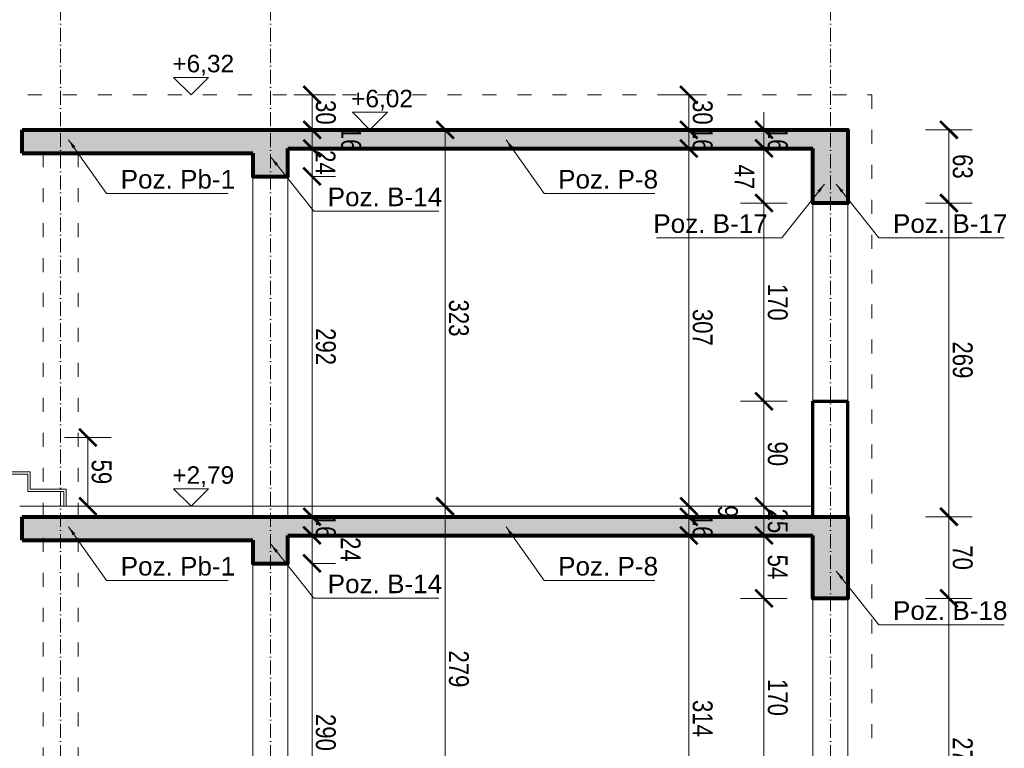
# Model space of a CAD drawing. Header units: inches. Extents: x 201967 to 338763, y -32705 to 30884.
# Tile 12 of 236: x 320912 to 321756, y -22429 to -21803. Entities that reach past the tile are written whole.
import ezdxf
from ezdxf.enums import TextEntityAlignment as Align

# ---------------------------------------------------------------- set-up
doc = ezdxf.new("R2010")
doc.units = ezdxf.units.IN
doc.header["$MEASUREMENT"] = 0
doc.linetypes.add('ACAD_ISO03W100', pattern=[30, 12, -18])
doc.linetypes.add('ACAD_ISO10W100', pattern=[18, 12, -3, 0, -3])
for name, color, linetype, lineweight in [('00 b ŚCIANY nowe-zamurowania', 242, 'Continuous', 70), ('01 a KONSTRUKCJA żelbet', 94, 'Continuous', 80), ('01h3 KONSTRUKCJA pozycje słupy', 252, 'Continuous', 13), ('11 OSIE ściany', 2, 'ACAD_ISO10W100', 5), ('12 PRZERYWANE 1', 73, 'ACAD_ISO03W100', 9), ('20 KRESKOWANIE ścian', 63, 'Continuous', 5), ('30 WIDOK 1 005', 5, 'Continuous', 5), ('50 OPIS 1', 130, 'Continuous', 9), ('90 WYMIAR', 155, 'Continuous', 9)]:
    doc.layers.add(name, color=color, linetype=linetype, lineweight=lineweight)
doc.styles.add('100 arial', font='arial.ttf', dxfattribs={"width": 0.8, "height": 17})
doc.styles.add('OPIS', font='arial.ttf')
doc.styles.add('RomanS', font='romans.shx')
doc.styles.add('WYMIAR-50 (15pkt) arial', font='arial.ttf', dxfattribs={"height": 15})
doc.dimstyles.new('100', dxfattribs={"dimscale": 10, "dimtxt": 17, "dimasz": 1.5, "dimexe": 2, "dimexo": 2, "dimgap": 0.3, "dimtad": 1, "dimdec": 1, "dimrnd": 0.5, "dimdsep": 46, "dimtxsty": '100 arial', "dimblk": 'ARCHTICK', "dimcen": 10, "dimclrd": 256, "dimclre": 256, "dimclrt": 256, "dimadec": 0, "dimazin": 0, "dimtfac": 1, "dimtdec": 1, "dimtix": 1, "dimtmove": 1, "dimatfit": 3, "dimfxl": 2, "dimfxlon": 1, "dimtolj": 1, "dimarcsym": 0})
doc.dimstyles.new('DIM100txt12', dxfattribs={"dimtxt": 12, "dimasz": 1.05, "dimexe": 0, "dimexo": 8, "dimgap": 4, "dimtad": 1, "dimdec": 7, "dimrnd": 0.5, "dimdsep": 46, "dimtxsty": 'RomanS', "dimblk1": 'DIM', "dimblk2": 'DIM', "dimsah": 1, "dimcen": 0.09, "dimse1": 1, "dimse2": 1, "dimclrt": 256, "dimadec": 1, "dimazin": 0, "dimtfac": 1, "dimtdec": 7, "dimtix": 1, "dimtofl": 0, "dimtmove": 2, "dimatfit": 3, "dimfxl": 1, "dimtolj": 1, "dimtzin": 0, "dimarcsym": 0})
pattern_1 = [(45, (-3795.3814, -12239.668), (-5.303301, 5.303301), []), (45, (-3790.078, -12239.668), (-5.303301, 5.303301), [3.75, -1.875])]

# ---------------------------------------------------------------- blocks, each defined once
blk = doc.blocks.new('_ARCHTICK')
at = {"color": 0, "linetype": 'ByBlock', "const_width": 0.15}
blk.add_lwpolyline([(-0.5, -0.5), (0.5, 0.5)], dxfattribs=at)
blk = doc.blocks.new('*D2577')
at = {"layer": '90 WYMIAR', "lineweight": -2, "transparency": 16777216}
for p, q in [((-101.28, -16), (-141.28, -16)), ((-121.28, -330), (-121.28, -16)), ((-101.28, -330), (-141.28, -330))]:
    blk.add_line(p, q, dxfattribs=at)
at = {"layer": 'Defpoints', "color": 0, "transparency": 16777216}
for p in [(-121.28, -16), (-15, -16), (18.64, -330)]:
    blk.add_point(p, dxfattribs=at)
at = {"layer": '90 WYMIAR', "lineweight": -2, "transparency": 16777216, "xscale": 15, "yscale": 15, "zscale": 15}
for p, rotation in [((-121.28, -16), 90), ((-121.28, -330), 270)]:
    blk.add_blockref('_ARCHTICK', p, dxfattribs=dict(at, rotation=rotation))
at = {"layer": '90 WYMIAR', "transparency": 16777216, "insert": (-109.59, -173), "char_height": 17, "attachment_point": 5, "rotation": 270, "style": '100 arial'}
blk.add_mtext('\\A1;314', dxfattribs=at)
blk = doc.blocks.new('*D2578')
at = {"layer": '90 WYMIAR', "lineweight": -2, "transparency": 16777216}
for p, q in [((-121.28, 0), (-121.28, 15)), ((-101.28, 0), (-141.28, 0)), ((-121.28, -16), (-121.28, 0)), ((-101.28, -16), (-141.28, -16)), ((-121.28, -16), (-121.28, -31))]:
    blk.add_line(p, q, dxfattribs=at)
at = {"layer": 'Defpoints', "color": 0, "transparency": 16777216}
for p in [(-15, 0), (-121.28, 0), (-15, -16)]:
    blk.add_point(p, dxfattribs=at)
at = {"layer": '90 WYMIAR', "lineweight": -2, "transparency": 16777216, "xscale": 15, "yscale": 15, "zscale": 15}
for p, rotation in [((-121.28, 0), 270), ((-121.28, -16), 90)]:
    blk.add_blockref('_ARCHTICK', p, dxfattribs=dict(at, rotation=rotation))
at = {"layer": '90 WYMIAR', "transparency": 16777216, "insert": (-109.6, -8), "char_height": 17, "attachment_point": 5, "rotation": 270, "style": '100 arial'}
blk.add_mtext('\\A1;16', dxfattribs=at)
blk = doc.blocks.new('*D2592')
at = {"layer": '90 WYMIAR', "lineweight": -2, "transparency": 16777216}
for p, q in [((-101.28, 316), (-141.28, 316)), ((-121.28, 9), (-121.28, 316)), ((-101.28, 9), (-141.28, 9))]:
    blk.add_line(p, q, dxfattribs=at)
at = {"layer": 'Defpoints', "color": 0, "transparency": 16777216}
for p in [(-121.28, 316), (-15, 316), (-15, 9)]:
    blk.add_point(p, dxfattribs=at)
at = {"layer": '90 WYMIAR', "lineweight": -2, "transparency": 16777216, "xscale": 15, "yscale": 15, "zscale": 15}
for p, rotation in [((-121.28, 316), 90), ((-121.28, 9), 270)]:
    blk.add_blockref('_ARCHTICK', p, dxfattribs=dict(at, rotation=rotation))
at = {"layer": '90 WYMIAR', "transparency": 16777216, "insert": (-109.59, 162.5), "char_height": 17, "attachment_point": 5, "rotation": 270, "style": '100 arial'}
blk.add_mtext('\\A1;307', dxfattribs=at)
blk = doc.blocks.new('*U1124')
blk.add_lwpolyline([(-15, 15), (0, 0), (15, 15), (-15, 15)])
at = {"style": 'WYMIAR-50 (15pkt) arial', "flags": 8}
blk.add_attdef('DETAIL#', text='', height=15, dxfattribs=at).set_placement((-16.14, 14.82), align=Align.BOTTOM_LEFT)
blk = doc.blocks.new('*D2579')
at = {"layer": '90 WYMIAR', "lineweight": -2, "transparency": 16777216}
for p, q in [((-121.28, 332), (-121.28, 347)), ((-101.28, 332), (-141.28, 332)), ((-121.28, 316), (-121.28, 332)), ((-101.28, 316), (-141.28, 316)), ((-121.28, 316), (-121.28, 301))]:
    blk.add_line(p, q, dxfattribs=at)
at = {"layer": 'Defpoints', "color": 0, "transparency": 16777216}
for p in [(-121.28, 332), (15, 332), (-15, 316)]:
    blk.add_point(p, dxfattribs=at)
at = {"layer": '90 WYMIAR', "lineweight": -2, "transparency": 16777216, "xscale": 15, "yscale": 15, "zscale": 15}
for p, rotation in [((-121.28, 332), 270), ((-121.28, 316), 90)]:
    blk.add_blockref('_ARCHTICK', p, dxfattribs=dict(at, rotation=rotation))
at = {"layer": '90 WYMIAR', "transparency": 16777216, "insert": (-109.6, 324), "char_height": 17, "attachment_point": 5, "rotation": 270, "style": '100 arial'}
blk.add_mtext('\\A1;16', dxfattribs=at)
blk = doc.blocks.new('*D2581')
at = {"layer": '90 WYMIAR', "lineweight": -2, "transparency": 16777216}
for p, q in [((-36.9, -70), (-76.9, -70)), ((-56.9, -240), (-56.9, -70)), ((-36.9, -240), (-76.9, -240))]:
    blk.add_line(p, q, dxfattribs=at)
at = {"layer": 'Defpoints', "color": 0, "transparency": 16777216}
for p in [(-56.9, -70), (-15, -70), (-15, -240)]:
    blk.add_point(p, dxfattribs=at)
at = {"layer": '90 WYMIAR', "lineweight": -2, "transparency": 16777216, "xscale": 15, "yscale": 15, "zscale": 15}
for p, rotation in [((-56.9, -70), 90), ((-56.9, -240), 270)]:
    blk.add_blockref('_ARCHTICK', p, dxfattribs=dict(at, rotation=rotation))
at = {"layer": '90 WYMIAR', "transparency": 16777216, "insert": (-45.22, -155), "char_height": 17, "attachment_point": 5, "rotation": 270, "style": '100 arial'}
blk.add_mtext('\\A1;170', dxfattribs=at)
blk = doc.blocks.new('*D2582')
at = {"layer": '90 WYMIAR', "lineweight": -2, "transparency": 16777216}
for p, q in [((-36.9, -16), (-76.9, -16)), ((-56.9, -70), (-56.9, -16)), ((-36.9, -70), (-76.9, -70))]:
    blk.add_line(p, q, dxfattribs=at)
at = {"layer": 'Defpoints', "color": 0, "transparency": 16777216}
for p in [(-56.9, -16), (-15, -16), (-15, -70)]:
    blk.add_point(p, dxfattribs=at)
at = {"layer": '90 WYMIAR', "lineweight": -2, "transparency": 16777216, "xscale": 15, "yscale": 15, "zscale": 15}
for p, rotation in [((-56.9, -16), 90), ((-56.9, -70), 270)]:
    blk.add_blockref('_ARCHTICK', p, dxfattribs=dict(at, rotation=rotation))
at = {"layer": '90 WYMIAR', "transparency": 16777216, "insert": (-45.25, -43), "char_height": 17, "attachment_point": 5, "rotation": 270, "style": '100 arial'}
blk.add_mtext('\\A1;54', dxfattribs=at)
blk = doc.blocks.new('*D2583')
at = {"layer": '90 WYMIAR', "lineweight": -2, "transparency": 16777216}
for p, q in [((-56.9, 9), (-56.9, 24)), ((-36.9, 9), (-76.9, 9)), ((-56.9, -16), (-56.9, 9)), ((-36.9, -16), (-76.9, -16)), ((-56.9, -16), (-56.9, -31))]:
    blk.add_line(p, q, dxfattribs=at)
at = {"layer": 'Defpoints', "color": 0, "transparency": 16777216}
for p in [(-56.9, 9), (-15, 9), (-15, -16)]:
    blk.add_point(p, dxfattribs=at)
at = {"layer": '90 WYMIAR', "lineweight": -2, "transparency": 16777216, "xscale": 15, "yscale": 15, "zscale": 15}
for p, rotation in [((-56.9, 9), 270), ((-56.9, -16), 90)]:
    blk.add_blockref('_ARCHTICK', p, dxfattribs=dict(at, rotation=rotation))
at = {"layer": '90 WYMIAR', "transparency": 16777216, "insert": (-45.22, -3.5), "char_height": 17, "attachment_point": 5, "rotation": 270, "style": '100 arial'}
blk.add_mtext('\\A1;25', dxfattribs=at)
blk = doc.blocks.new('*D2593')
at = {"layer": '90 WYMIAR', "lineweight": -2, "transparency": 16777216}
for p, q in [((-36.9, 99.1), (-76.9, 99.1)), ((-56.9, 9), (-56.9, 99.1)), ((-36.9, 9), (-76.9, 9))]:
    blk.add_line(p, q, dxfattribs=at)
at = {"layer": 'Defpoints', "color": 0, "transparency": 16777216}
for p in [(-56.9, 99.1), (-15, 99.1), (-15, 9)]:
    blk.add_point(p, dxfattribs=at)
at = {"layer": '90 WYMIAR', "lineweight": -2, "transparency": 16777216, "xscale": 15, "yscale": 15, "zscale": 15}
for p, rotation in [((-56.9, 99.1), 90), ((-56.9, 9), 270)]:
    blk.add_blockref('_ARCHTICK', p, dxfattribs=dict(at, rotation=rotation))
at = {"layer": '90 WYMIAR', "transparency": 16777216, "insert": (-45.22, 54.05), "char_height": 17, "attachment_point": 5, "rotation": 270, "style": '100 arial'}
blk.add_mtext('\\A1;90', dxfattribs=at)
blk = doc.blocks.new('*D2594')
at = {"layer": '90 WYMIAR', "lineweight": -2, "transparency": 16777216}
for p, q in [((-36.9, 269.1), (-76.9, 269.1)), ((-56.9, 99.1), (-56.9, 269.1)), ((-36.9, 99.1), (-76.9, 99.1))]:
    blk.add_line(p, q, dxfattribs=at)
at = {"layer": 'Defpoints', "color": 0, "transparency": 16777216}
for p in [(-56.9, 269.1), (-15, 269.1), (-15, 99.1)]:
    blk.add_point(p, dxfattribs=at)
at = {"layer": '90 WYMIAR', "lineweight": -2, "transparency": 16777216, "xscale": 15, "yscale": 15, "zscale": 15}
for p, rotation in [((-56.9, 269.1), 90), ((-56.9, 99.1), 270)]:
    blk.add_blockref('_ARCHTICK', p, dxfattribs=dict(at, rotation=rotation))
at = {"layer": '90 WYMIAR', "transparency": 16777216, "insert": (-45.22, 184.1), "char_height": 17, "attachment_point": 5, "rotation": 270, "style": '100 arial'}
blk.add_mtext('\\A1;170', dxfattribs=at)
blk = doc.blocks.new('*D2584')
at = {"layer": '90 WYMIAR', "lineweight": -2, "transparency": 16777216}
for p, q in [((-36.9, 316), (-76.9, 316)), ((-56.9, 269.1), (-56.9, 316)), ((-36.9, 269.1), (-76.9, 269.1))]:
    blk.add_line(p, q, dxfattribs=at)
at = {"layer": 'Defpoints', "color": 0, "transparency": 16777216}
for p in [(-56.9, 316), (-15, 316), (-15, 269.1)]:
    blk.add_point(p, dxfattribs=at)
at = {"layer": '90 WYMIAR', "lineweight": -2, "transparency": 16777216, "xscale": 15, "yscale": 15, "zscale": 15}
for p, rotation in [((-56.9, 316), 90), ((-56.9, 269.1), 270)]:
    blk.add_blockref('_ARCHTICK', p, dxfattribs=dict(at, rotation=rotation))
at = {"layer": '90 WYMIAR', "transparency": 16777216, "insert": (-73.62, 291.6), "char_height": 17, "attachment_point": 5, "rotation": 270, "style": '100 arial'}
blk.add_mtext('\\A1;47', dxfattribs=at)
blk = doc.blocks.new('*D2585')
at = {"layer": '90 WYMIAR', "lineweight": -2, "transparency": 16777216}
for p, q in [((-56.9, 332), (-56.9, 347)), ((-36.9, 332), (-76.9, 332)), ((-56.9, 316), (-56.9, 332)), ((-36.9, 316), (-76.9, 316)), ((-56.9, 316), (-56.9, 301))]:
    blk.add_line(p, q, dxfattribs=at)
at = {"layer": 'Defpoints', "color": 0, "transparency": 16777216}
for p in [(-56.9, 332), (-15, 332), (-15, 316)]:
    blk.add_point(p, dxfattribs=at)
at = {"layer": '90 WYMIAR', "lineweight": -2, "transparency": 16777216, "xscale": 15, "yscale": 15, "zscale": 15}
for p, rotation in [((-56.9, 332), 270), ((-56.9, 316), 90)]:
    blk.add_blockref('_ARCHTICK', p, dxfattribs=dict(at, rotation=rotation))
at = {"layer": '90 WYMIAR', "transparency": 16777216, "insert": (-45.22, 324), "char_height": 17, "attachment_point": 5, "rotation": 270, "style": '100 arial'}
blk.add_mtext('\\A1;16', dxfattribs=at)
blk = doc.blocks.new('*D2595')
at = {"layer": '90 WYMIAR', "lineweight": -2, "transparency": 16777216}
for p, q in [((-111.92, 362), (-141.28, 362)), ((-121.28, 332), (-121.28, 362)), ((-101.28, 332), (-141.28, 332))]:
    blk.add_line(p, q, dxfattribs=at)
at = {"layer": 'Defpoints', "color": 0, "transparency": 16777216}
for p in [(-121.28, 362), (-91.92, 362), (15, 332)]:
    blk.add_point(p, dxfattribs=at)
at = {"layer": '90 WYMIAR', "lineweight": -2, "transparency": 16777216, "xscale": 15, "yscale": 15, "zscale": 15}
for p, rotation in [((-121.28, 362), 90), ((-121.28, 332), 270)]:
    blk.add_blockref('_ARCHTICK', p, dxfattribs=dict(at, rotation=rotation))
at = {"layer": '90 WYMIAR', "transparency": 16777216, "insert": (-109.59, 347), "char_height": 17, "attachment_point": 5, "rotation": 270, "style": '100 arial'}
blk.add_mtext('\\A1;30', dxfattribs=at)
blk = doc.blocks.new('*D2586')
at = {"layer": '90 WYMIAR', "lineweight": -2, "transparency": 16777216}
for p, q in [((-101.28, 9), (-141.28, 9)), ((-121.28, 0), (-121.28, 9)), ((-101.28, 0), (-141.28, 0))]:
    blk.add_line(p, q, dxfattribs=at)
at = {"layer": 'Defpoints', "color": 0, "transparency": 16777216}
for p in [(-121.28, 9), (-15, 9), (-15, 0)]:
    blk.add_point(p, dxfattribs=at)
at = {"layer": '90 WYMIAR', "lineweight": -2, "transparency": 16777216, "xscale": 15, "yscale": 15, "zscale": 15}
for p, rotation in [((-121.28, 9), 90), ((-121.28, 0), 270)]:
    blk.add_blockref('_ARCHTICK', p, dxfattribs=dict(at, rotation=rotation))
at = {"layer": '90 WYMIAR', "transparency": 16777216, "insert": (-87.92, 4.5), "char_height": 17, "attachment_point": 5, "rotation": 270, "style": '100 arial'}
blk.add_mtext('\\A1;9', dxfattribs=at)
blk = doc.blocks.new('*D2587')
at = {"layer": '90 WYMIAR', "lineweight": -2, "transparency": 16777216}
for p, q in [((-350.27, 9), (-310.27, 9)), ((-330.27, 9), (-330.27, -270)), ((-350.27, -270), (-310.27, -270))]:
    blk.add_line(p, q, dxfattribs=at)
at = {"layer": 'Defpoints', "color": 0, "transparency": 16777216}
for p in [(-548.02, 9), (-548.02, -270), (-330.27, -270)]:
    blk.add_point(p, dxfattribs=at)
at = {"layer": '90 WYMIAR', "lineweight": -2, "transparency": 16777216, "xscale": 15, "yscale": 15, "zscale": 15}
for p, rotation in [((-330.27, 9), 90), ((-330.27, -270), 270)]:
    blk.add_blockref('_ARCHTICK', p, dxfattribs=dict(at, rotation=rotation))
at = {"layer": '90 WYMIAR', "transparency": 16777216, "insert": (-318.59, -130.5), "char_height": 17, "attachment_point": 5, "rotation": 270, "style": '100 arial'}
blk.add_mtext('\\A1;279', dxfattribs=at)
blk = doc.blocks.new('*D2588')
at = {"layer": '90 WYMIAR', "lineweight": -2, "transparency": 16777216}
for p, q in [((-350.27, 332), (-310.27, 332)), ((-330.27, 9), (-330.27, 332)), ((-350.27, 9), (-310.27, 9))]:
    blk.add_line(p, q, dxfattribs=at)
at = {"layer": 'Defpoints', "color": 0, "transparency": 16777216}
for p in [(-675, 332), (-330.27, 332), (-548.02, 9)]:
    blk.add_point(p, dxfattribs=at)
at = {"layer": '90 WYMIAR', "lineweight": -2, "transparency": 16777216, "xscale": 15, "yscale": 15, "zscale": 15}
for p, rotation in [((-330.27, 332), 90), ((-330.27, 9), 270)]:
    blk.add_blockref('_ARCHTICK', p, dxfattribs=dict(at, rotation=rotation))
at = {"layer": '90 WYMIAR', "transparency": 16777216, "insert": (-318.58, 170.5), "char_height": 17, "attachment_point": 5, "rotation": 270, "style": '100 arial'}
blk.add_mtext('\\A1;323', dxfattribs=at)
blk = doc.blocks.new('*D2596')
at = {"layer": '90 WYMIAR', "lineweight": -2, "transparency": 16777216}
for p, q in [((-656.55, 68), (-616.55, 68)), ((-636.55, 68), (-636.55, 9)), ((-636.55, 9), (-616.55, 9))]:
    blk.add_line(p, q, dxfattribs=at)
at = {"layer": 'Defpoints', "color": 0, "transparency": 16777216}
for p in [(-748.12, 68), (-645, 9), (-636.55, 9)]:
    blk.add_point(p, dxfattribs=at)
at = {"layer": '90 WYMIAR', "lineweight": -2, "transparency": 16777216, "xscale": 15, "yscale": 15, "zscale": 15}
for p, rotation in [((-636.55, 68), 90), ((-636.55, 9), 270)]:
    blk.add_blockref('_ARCHTICK', p, dxfattribs=dict(at, rotation=rotation))
at = {"layer": '90 WYMIAR', "transparency": 16777216, "insert": (-624.87, 38.5), "char_height": 17, "attachment_point": 5, "rotation": 270, "style": '100 arial'}
blk.add_mtext('\\A1;59', dxfattribs=at)
blk = doc.blocks.new('*D2597')
at = {"layer": '90 WYMIAR', "lineweight": -2, "transparency": 16777216}
for p, q in [((81.66, 332), (121.66, 332)), ((101.66, 269.1), (101.66, 332)), ((81.66, 269.1), (121.66, 269.1))]:
    blk.add_line(p, q, dxfattribs=at)
at = {"layer": 'Defpoints', "color": 0, "transparency": 16777216}
for p in [(15, 332), (101.66, 332), (15, 269.1)]:
    blk.add_point(p, dxfattribs=at)
at = {"layer": '90 WYMIAR', "lineweight": -2, "transparency": 16777216, "xscale": 15, "yscale": 15, "zscale": 15}
for p, rotation in [((101.66, 332), 90), ((101.66, 269.1), 270)]:
    blk.add_blockref('_ARCHTICK', p, dxfattribs=dict(at, rotation=rotation))
at = {"layer": '90 WYMIAR', "transparency": 16777216, "insert": (113.34, 300.55), "char_height": 17, "attachment_point": 5, "rotation": 270, "style": '100 arial'}
blk.add_mtext('\\A1;63', dxfattribs=at)
blk = doc.blocks.new('*D2598')
at = {"layer": '90 WYMIAR', "lineweight": -2, "transparency": 16777216}
for p, q in [((81.66, 269.1), (121.66, 269.1)), ((101.66, 269.1), (101.66, 0)), ((81.66, 0), (121.66, 0))]:
    blk.add_line(p, q, dxfattribs=at)
at = {"layer": 'Defpoints', "color": 0, "transparency": 16777216}
for p in [(15, 269.1), (15, 0), (101.66, 0)]:
    blk.add_point(p, dxfattribs=at)
at = {"layer": '90 WYMIAR', "lineweight": -2, "transparency": 16777216, "xscale": 15, "yscale": 15, "zscale": 15}
for p, rotation in [((101.66, 269.1), 90), ((101.66, 0), 270)]:
    blk.add_blockref('_ARCHTICK', p, dxfattribs=dict(at, rotation=rotation))
at = {"layer": '90 WYMIAR', "transparency": 16777216, "insert": (113.34, 134.55), "char_height": 17, "attachment_point": 5, "rotation": 270, "style": '100 arial'}
blk.add_mtext('\\A1;269', dxfattribs=at)
blk = doc.blocks.new('*D2599')
at = {"layer": '90 WYMIAR', "lineweight": -2, "transparency": 16777216}
for p, q in [((81.66, 0), (121.66, 0)), ((101.66, 0), (101.66, -70)), ((81.66, -70), (121.66, -70))]:
    blk.add_line(p, q, dxfattribs=at)
at = {"layer": 'Defpoints', "color": 0, "transparency": 16777216}
for p in [(15, 0), (15, -70), (101.66, -70)]:
    blk.add_point(p, dxfattribs=at)
at = {"layer": '90 WYMIAR', "lineweight": -2, "transparency": 16777216, "xscale": 15, "yscale": 15, "zscale": 15}
for p, rotation in [((101.66, 0), 90), ((101.66, -70), 270)]:
    blk.add_blockref('_ARCHTICK', p, dxfattribs=dict(at, rotation=rotation))
at = {"layer": '90 WYMIAR', "transparency": 16777216, "insert": (113.34, -35), "char_height": 17, "attachment_point": 5, "rotation": 270, "style": '100 arial'}
blk.add_mtext('\\A1;70', dxfattribs=at)
blk = doc.blocks.new('*D2600')
at = {"layer": '90 WYMIAR', "lineweight": -2, "transparency": 16777216}
for p, q in [((81.66, -70), (121.66, -70)), ((101.66, -70), (101.66, -340)), ((81.66, -340), (121.66, -340))]:
    blk.add_line(p, q, dxfattribs=at)
at = {"layer": 'Defpoints', "color": 0, "transparency": 16777216}
for p in [(15, -70), (0, -340), (101.66, -340)]:
    blk.add_point(p, dxfattribs=at)
at = {"layer": '90 WYMIAR', "lineweight": -2, "transparency": 16777216, "xscale": 15, "yscale": 15, "zscale": 15}
for p, rotation in [((101.66, -70), 90), ((101.66, -340), 270)]:
    blk.add_blockref('_ARCHTICK', p, dxfattribs=dict(at, rotation=rotation))
at = {"layer": '90 WYMIAR', "transparency": 16777216, "insert": (113.34, -205), "char_height": 17, "attachment_point": 5, "rotation": 270, "style": '100 arial'}
blk.add_mtext('\\A1;270', dxfattribs=at)
blk = doc.blocks.new('DIM')
for p, q in [((0, -13), (0, 13)), ((8, 0), (-8, 0))]:
    blk.add_line(p, q)
at = {"const_width": 1.71}
blk.add_lwpolyline([(5.71, 5.71), (-5.71, -5.71)], dxfattribs=at)
blk = doc.blocks.new('*D2590')
at = {"layer": '90 WYMIAR', "lineweight": -2, "transparency": 16777216}
for p, q in [((-444.35, 0), (-444.35, 15)), ((-445, 0), (-424.35, 0)), ((-444.35, 0), (-444.35, -16)), ((-445, -16), (-424.35, -16)), ((-444.35, -16), (-444.35, -31))]:
    blk.add_line(p, q, dxfattribs=at)
at = {"layer": 'Defpoints', "color": 0, "transparency": 16777216}
for p in [(-465, 0), (-465, -16), (-444.35, -16)]:
    blk.add_point(p, dxfattribs=at)
at = {"layer": '90 WYMIAR', "lineweight": -2, "transparency": 16777216, "xscale": 15, "yscale": 15, "zscale": 15}
for p, rotation in [((-444.35, 0), 270), ((-444.35, -16), 90)]:
    blk.add_blockref('_ARCHTICK', p, dxfattribs=dict(at, rotation=rotation))
at = {"layer": '90 WYMIAR', "transparency": 16777216, "insert": (-432.67, -8), "char_height": 17, "attachment_point": 5, "rotation": 270, "style": '100 arial'}
blk.add_mtext('\\A1;16', dxfattribs=at)
blk = doc.blocks.new('*D2591')
at = {"layer": '90 WYMIAR', "lineweight": -2, "transparency": 16777216}
for p, q in [((-445, 292), (-424.35, 292)), ((-444.35, 0), (-444.35, 292)), ((-445, 0), (-424.35, 0))]:
    blk.add_line(p, q, dxfattribs=at)
at = {"layer": 'Defpoints', "color": 0, "transparency": 16777216}
for p in [(-465, 292), (-444.35, 292), (-465, 0)]:
    blk.add_point(p, dxfattribs=at)
at = {"layer": '90 WYMIAR', "lineweight": -2, "transparency": 16777216, "xscale": 15, "yscale": 15, "zscale": 15}
for p, rotation in [((-444.35, 292), 90), ((-444.35, 0), 270)]:
    blk.add_blockref('_ARCHTICK', p, dxfattribs=dict(at, rotation=rotation))
at = {"layer": '90 WYMIAR', "transparency": 16777216, "insert": (-432.67, 146), "char_height": 17, "attachment_point": 5, "rotation": 270, "style": '100 arial'}
blk.add_mtext('\\A1;292', dxfattribs=at)
blk = doc.blocks.new('*D2611')
at = {"layer": '90 WYMIAR', "lineweight": -2, "transparency": 16777216}
for p, q in [((-445, -16), (-424.35, -16)), ((-444.35, -16), (-444.35, -40)), ((-445, -40), (-424.35, -40))]:
    blk.add_line(p, q, dxfattribs=at)
at = {"layer": 'Defpoints', "color": 0, "transparency": 16777216}
for p in [(-465, -16), (-465, -40), (-444.35, -40)]:
    blk.add_point(p, dxfattribs=at)
at = {"layer": '90 WYMIAR', "lineweight": -2, "transparency": 16777216, "xscale": 15, "yscale": 15, "zscale": 15}
for p, rotation in [((-444.35, -16), 90), ((-444.35, -40), 270)]:
    blk.add_blockref('_ARCHTICK', p, dxfattribs=dict(at, rotation=rotation))
at = {"layer": '90 WYMIAR', "transparency": 16777216, "insert": (-411.28, -28), "char_height": 17, "attachment_point": 5, "rotation": 270, "style": '100 arial'}
blk.add_mtext('\\A1;24', dxfattribs=at)
blk = doc.blocks.new('*D2612')
at = {"layer": '90 WYMIAR', "lineweight": -2, "transparency": 16777216}
for p, q in [((-445, -40), (-424.35, -40)), ((-444.35, -40), (-444.35, -330)), ((-445, -330), (-424.35, -330))]:
    blk.add_line(p, q, dxfattribs=at)
at = {"layer": 'Defpoints', "color": 0, "transparency": 16777216}
for p in [(-465, -40), (-465, -330), (-444.35, -330)]:
    blk.add_point(p, dxfattribs=at)
at = {"layer": '90 WYMIAR', "lineweight": -2, "transparency": 16777216, "xscale": 15, "yscale": 15, "zscale": 15}
for p, rotation in [((-444.35, -40), 90), ((-444.35, -330), 270)]:
    blk.add_blockref('_ARCHTICK', p, dxfattribs=dict(at, rotation=rotation))
at = {"layer": '90 WYMIAR', "transparency": 16777216, "insert": (-432.67, -185), "char_height": 17, "attachment_point": 5, "rotation": 270, "style": '100 arial'}
blk.add_mtext('\\A1;290', dxfattribs=at)
blk = doc.blocks.new('*D2615')
at = {"layer": '90 WYMIAR', "lineweight": -2, "transparency": 16777216}
for p, q in [((-444.35, 316), (-444.35, 331)), ((-445, 316), (-424.35, 316)), ((-444.35, 292), (-444.35, 316)), ((-445, 292), (-424.35, 292)), ((-444.35, 292), (-444.35, 277))]:
    blk.add_line(p, q, dxfattribs=at)
at = {"layer": 'Defpoints', "color": 0, "transparency": 16777216}
for p in [(-465, 316), (-444.35, 316), (-465, 292)]:
    blk.add_point(p, dxfattribs=at)
at = {"layer": '90 WYMIAR', "lineweight": -2, "transparency": 16777216, "xscale": 15, "yscale": 15, "zscale": 15}
for p, rotation in [((-444.35, 316), 270), ((-444.35, 292), 90)]:
    blk.add_blockref('_ARCHTICK', p, dxfattribs=dict(at, rotation=rotation))
at = {"layer": '90 WYMIAR', "transparency": 16777216, "insert": (-432.82, 304), "char_height": 17, "attachment_point": 5, "rotation": 270, "style": '100 arial'}
blk.add_mtext('\\A1;24', dxfattribs=at)
blk = doc.blocks.new('*D2616')
at = {"layer": '90 WYMIAR', "lineweight": -2, "transparency": 16777216}
for p, q in [((-459.97, 332), (-424.35, 332)), ((-444.35, 316), (-444.35, 332)), ((-445, 316), (-424.35, 316))]:
    blk.add_line(p, q, dxfattribs=at)
at = {"layer": 'Defpoints', "color": 0, "transparency": 16777216}
for p in [(-479.97, 332), (-444.35, 332), (-465, 316)]:
    blk.add_point(p, dxfattribs=at)
at = {"layer": '90 WYMIAR', "lineweight": -2, "transparency": 16777216, "xscale": 15, "yscale": 15, "zscale": 15}
for p, rotation in [((-444.35, 332), 90), ((-444.35, 316), 270)]:
    blk.add_blockref('_ARCHTICK', p, dxfattribs=dict(at, rotation=rotation))
at = {"layer": '90 WYMIAR', "transparency": 16777216, "insert": (-410.99, 324), "char_height": 17, "attachment_point": 5, "rotation": 270, "style": '100 arial'}
blk.add_mtext('\\A1;16', dxfattribs=at)
blk = doc.blocks.new('*D2617')
at = {"layer": '90 WYMIAR', "lineweight": -2, "transparency": 16777216}
for p, q in [((-459.97, 362), (-424.35, 362)), ((-444.35, 332), (-444.35, 362)), ((-459.97, 332), (-424.35, 332))]:
    blk.add_line(p, q, dxfattribs=at)
at = {"layer": 'Defpoints', "color": 0, "transparency": 16777216}
for p in [(-479.97, 362), (-444.35, 362), (-479.97, 332)]:
    blk.add_point(p, dxfattribs=at)
at = {"layer": '90 WYMIAR', "lineweight": -2, "transparency": 16777216, "xscale": 15, "yscale": 15, "zscale": 15}
for p, rotation in [((-444.35, 362), 90), ((-444.35, 332), 270)]:
    blk.add_blockref('_ARCHTICK', p, dxfattribs=dict(at, rotation=rotation))
at = {"layer": '90 WYMIAR', "transparency": 16777216, "insert": (-432.67, 347), "char_height": 17, "attachment_point": 5, "rotation": 270, "style": '100 arial'}
blk.add_mtext('\\A1;30', dxfattribs=at)
blk = doc.blocks.new('1 przekrój C Jagielońska')
at = {"layer": '20 KRESKOWANIE ścian'}
h = blk.add_hatch(dxfattribs=at)
h.set_pattern_fill('ANSI33', color=256, scale=30, angle=-90)
h.set_pattern_definition(pattern_1)
h.paths.add_polyline_path([(15, 332), (-15, 332), (-693, 332), (-693, 312), (-495, 312), (-495, 292), (-465, 292), (-465, 316), (-15, 316), (-15, 269.1), (15, 269.1)])
h = blk.add_hatch(dxfattribs=at)
h.set_pattern_fill('ANSI33', color=256, scale=30, angle=-90)
h.set_pattern_definition(pattern_1)
h.paths.add_polyline_path([(-465, -16), (-15, -16), (-15, -70), (15, -70), (15, 0), (-15, 0), (-693, 0), (-693, -20), (-495, -20), (-495, -40), (-465, -40)])
at = {"layer": '00 b ŚCIANY nowe-zamurowania'}
for p, q in [((-15, 0), (-15, 99.1)), ((-15, 99.1), (15, 99.1)), ((15, 0), (15, 99.1))]:
    blk.add_line(p, q, dxfattribs=at)
at = {"layer": '01 a KONSTRUKCJA żelbet'}
for p, q in [((-693, 332), (-15, 332)), ((-693, 312), (-693, 332)), ((-465, 316), (-15, 316)), ((-693, 312), (-495, 312)), ((-693, 0), (-15, 0)), ((-693, -20), (-693, 0)), ((-465, -16), (-15, -16)), ((-693, -20), (-495, -20))]:
    blk.add_line(p, q, dxfattribs=at)
for points in [[(-15, 332), (15, 332), (15, 269.1), (-15, 269.1), (-15, 316)], [(-495, 312), (-495, 292), (-465, 292), (-465, 316)], [(-15, 0), (-15, 0), (15, 0), (15, -70), (-15, -70), (-15, -16)], [(-495, -20), (-495, -40), (-465, -40), (-465, -16)]]:
    blk.add_lwpolyline(points, dxfattribs=at)
at = {"layer": '11 OSIE ściany'}
for p, q in [((-660, 492), (-660, -823)), ((-479.97, 492), (-479.97, -823)), ((0, 492), (0, -823))]:
    blk.add_line(p, q, dxfattribs=at)
at = {"layer": '12 PRZERYWANE 1'}
for p, q in [((-675, -660), (-675, 312)), ((-645, -660), (-645, 312))]:
    blk.add_line(p, q, dxfattribs=at)
at = {"layer": '30 WIDOK 1 005', "linetype": 'ACAD_ISO03W100'}
for p, q in [((-748.12, 362), (35.61, 362)), ((35.61, 362), (35.61, -330))]:
    blk.add_line(p, q, dxfattribs=at)
at = {"layer": '30 WIDOK 1 005'}
for p, q in [((-495, 292), (-495, 0)), ((-465, 292), (-465, 0)), ((-695, 9), (-15, 9)), ((-495, -40), (-495, -332)), ((-465, -40), (-465, -332))]:
    blk.add_line(p, q, dxfattribs=at)
for points in [[(-15, 99.1), (-15, 269.1), (15, 269.1), (15, 99.1)], [(-15, -240), (-15, -70), (15, -70), (15, -240)]]:
    blk.add_lwpolyline(points, close=True, dxfattribs=at)
for points in [[(-657.12, 9), (-657.12, 21.75), (-688.12, 21.75), (-688.12, 36.5), (-719.12, 36.5), (-719.12, 51.25), (-750.12, 51.25), (-750.12, 68)], [(-655.12, 9), (-655.12, 23.75), (-686.12, 23.75), (-686.12, 38.5), (-717.12, 38.5), (-717.12, 53.25), (-748.12, 53.25), (-748.12, 68)]]:
    blk.add_lwpolyline(points, dxfattribs=at)
at = {"layer": '50 OPIS 1'}
ref = blk.add_blockref('*U1124', (-548.02, 362), dxfattribs=at)
ref.add_attrib('DETAIL#', '+6,32', dxfattribs={"layer": '0', "height": 15, "style": 'WYMIAR-50 (15pkt) arial'}).set_placement((-564.15, 376.82), align=Align.BOTTOM_LEFT)
ref = blk.add_blockref('*U1124', (-394.71, 332), dxfattribs=at)
ref.add_attrib('DETAIL#', '+6,02', dxfattribs={"layer": '0', "height": 15, "style": 'WYMIAR-50 (15pkt) arial'}).set_placement((-410.84, 346.82), align=Align.BOTTOM_LEFT)
ref = blk.add_blockref('*U1124', (-548.02, 9), dxfattribs=at)
ref.add_attrib('DETAIL#', '+2,79', dxfattribs={"layer": '0', "height": 15, "style": 'WYMIAR-50 (15pkt) arial'}).set_placement((-564.15, 23.82), align=Align.BOTTOM_LEFT)
at = {"layer": '01h3 KONSTRUKCJA pozycje słupy', "char_height": 16, "style": 'OPIS'}
for s, insert, attachment_point in [('Poz. Pb-1', (-608.45, 289.49), 4), ('Poz. P-8', (-233.4, 289.49), 4), ('Poz. B-14', (-430.96, 274.34), 4), ('Poz. B-17', (-53.68, 251.44), 6), ('Poz. B-17', (53.68, 251.44), 4), ('Poz. Pb-1', (-608.45, -42.51), 4), ('Poz. P-8', (-233.4, -42.51), 4), ('Poz. B-14', (-430.96, -57.66), 4), ('Poz. B-18', (53.68, -80.56), 4)]:
    blk.add_mtext(s, dxfattribs=dict(at, insert=insert, attachment_point=attachment_point))
at = {"layer": '90 WYMIAR'}
for base, p1, p2, picture, middle in [((-444.35, 362), (-479.97, 332), (-479.97, 362), '*D2617', (-432.67, 347)), ((-121.28, 362), (15, 332), (-91.92, 362), '*D2595', (-109.59, 347)), ((-121.28, 332), (-15, 316), (15, 332), '*D2579', (-109.6, 324)), ((-330.27, 332), (-548.02, 9), (-675, 332), '*D2588', (-318.58, 170.5)), ((-444.35, 316), (-465, 292), (-465, 316), '*D2615', (-432.82, 304)), ((-121.28, 316), (-15, 9), (-15, 316), '*D2592', (-109.59, 162.5)), ((-444.35, 292), (-465, 0), (-465, 292), '*D2591', (-432.67, 146)), ((-636.55, 9), (-748.12, 68), (-645, 9), '*D2596', (-624.87, 38.5)), ((-330.27, -270), (-548.02, 9), (-548.02, -270), '*D2587', (-318.59, -130.5)), ((-444.35, -16), (-465, 0), (-465, -16), '*D2590', (-432.67, -8)), ((-121.28, 0), (-15, -16), (-15, 0), '*D2578', (-109.6, -8)), ((-121.28, -16), (18.64, -330), (-15, -16), '*D2577', (-109.59, -173)), ((-444.35, -330), (-465, -40), (-465, -330), '*D2612', (-432.67, -185))]:
    dim = blk.add_linear_dim(base=base, p1=p1, p2=p2, angle=270, dimstyle='100', dxfattribs=at)
    dim.commit()
    dim.dimension.update_dxf_attribs({"geometry": picture, "text_midpoint": middle})
at = {"layer": '90 WYMIAR', "color": 2}
for base, p1, p2, picture, middle in [((-56.9, 332), (-15, 316), (-15, 332), '*D2585', (-45.22, 324)), ((101.66, 332), (15, 269.1), (15, 332), '*D2597', (113.34, 300.55)), ((-56.9, 269.1), (-15, 99.1), (-15, 269.1), '*D2594', (-45.22, 184.1)), ((101.66, 0), (15, 269.1), (15, 0), '*D2598', (113.34, 134.55)), ((-56.9, 99.1), (-15, 9), (-15, 99.1), '*D2593', (-45.22, 54.05)), ((-56.9, 9), (-15, -16), (-15, 9), '*D2583', (-45.22, -3.5)), ((101.66, -70), (15, 0), (15, -70), '*D2599', (113.34, -35)), ((-56.9, -16), (-15, -70), (-15, -16), '*D2582', (-45.25, -43)), ((-56.9, -70), (-15, -240), (-15, -70), '*D2581', (-45.22, -155)), ((101.66, -340), (15, -70), (0, -340), '*D2600', (113.34, -205))]:
    dim = blk.add_linear_dim(base=base, p1=p1, p2=p2, angle=270, dimstyle='100', dxfattribs=at)
    dim.commit()
    dim.dimension.update_dxf_attribs({"geometry": picture, "text_midpoint": middle})
at = {"layer": '90 WYMIAR'}
for base, p1, p2, picture, middle in [((-444.35, 332), (-465, 316), (-479.97, 332), '*D2616', (-422.67, 324)), ((-121.28, 9), (-15, 0), (-15, 9), '*D2586', (-99.6, 4.5)), ((-444.35, -40), (-465, -16), (-465, -40), '*D2611', (-422.82, -28))]:
    dim = blk.add_linear_dim(base=base, p1=p1, p2=p2, angle=270, dimstyle='100', dxfattribs=at)
    dim.commit()
    dim.dimension.update_dxf_attribs({"geometry": picture, "text_midpoint": middle, "dimtype": 128})
at = {"layer": '90 WYMIAR', "color": 2}
dim = blk.add_linear_dim(base=(-56.9, 316), p1=(-15, 269.1), p2=(-15, 316), angle=270, dimstyle='100', dxfattribs=at)
dim.commit()
dim.dimension.update_dxf_attribs({"geometry": '*D2584', "text_midpoint": (-85.12, 291.6), "dimtype": 128})
at = {"layer": '01h3 KONSTRUKCJA pozycje słupy', "annotation_type": 0, "has_hookline": 1}
for points, hookline_direction, text_width in [([(-653.09, 323.39), (-620.45, 277.32), (-612.45, 277.32)], 0, 92.32), ([(-278.03, 323.39), (-245.4, 277.32), (-237.4, 277.32)], 0, 83.01), ([(-479.53, 308.25), (-442.96, 262.18), (-434.96, 262.18)], 0, 95.35), ([(-5.1, 285.35), (-41.68, 239.28), (-49.68, 239.28)], 1, 95.41), ([(5.1, 285.35), (41.68, 239.28), (49.68, 239.28)], 0, 95.41), ([(-653.09, -8.61), (-620.45, -54.68), (-612.45, -54.68)], 0, 92.32), ([(-278.03, -8.61), (-245.4, -54.68), (-237.4, -54.68)], 0, 83.01), ([(-479.53, -23.75), (-442.96, -69.82), (-434.96, -69.82)], 0, 95.35), ([(5.1, -46.65), (41.68, -92.73), (49.68, -92.73)], 0, 95.44)]:
    blk.add_leader(points, dimstyle='DIM100txt12', override={"dimasz": 8, "dimgap": 4, "dimtad": 1}, dxfattribs=dict(at, hookline_direction=hookline_direction, text_width=text_width))

msp = doc.modelspace()

# ---------------------------------------------------------------- block references
at = {"layer": '30 WIDOK 1 005'}
msp.add_blockref('1 przekrój C Jagielońska', (321607.3, -22229.92), dxfattribs=at)

doc.saveas('drawing.dxf')
